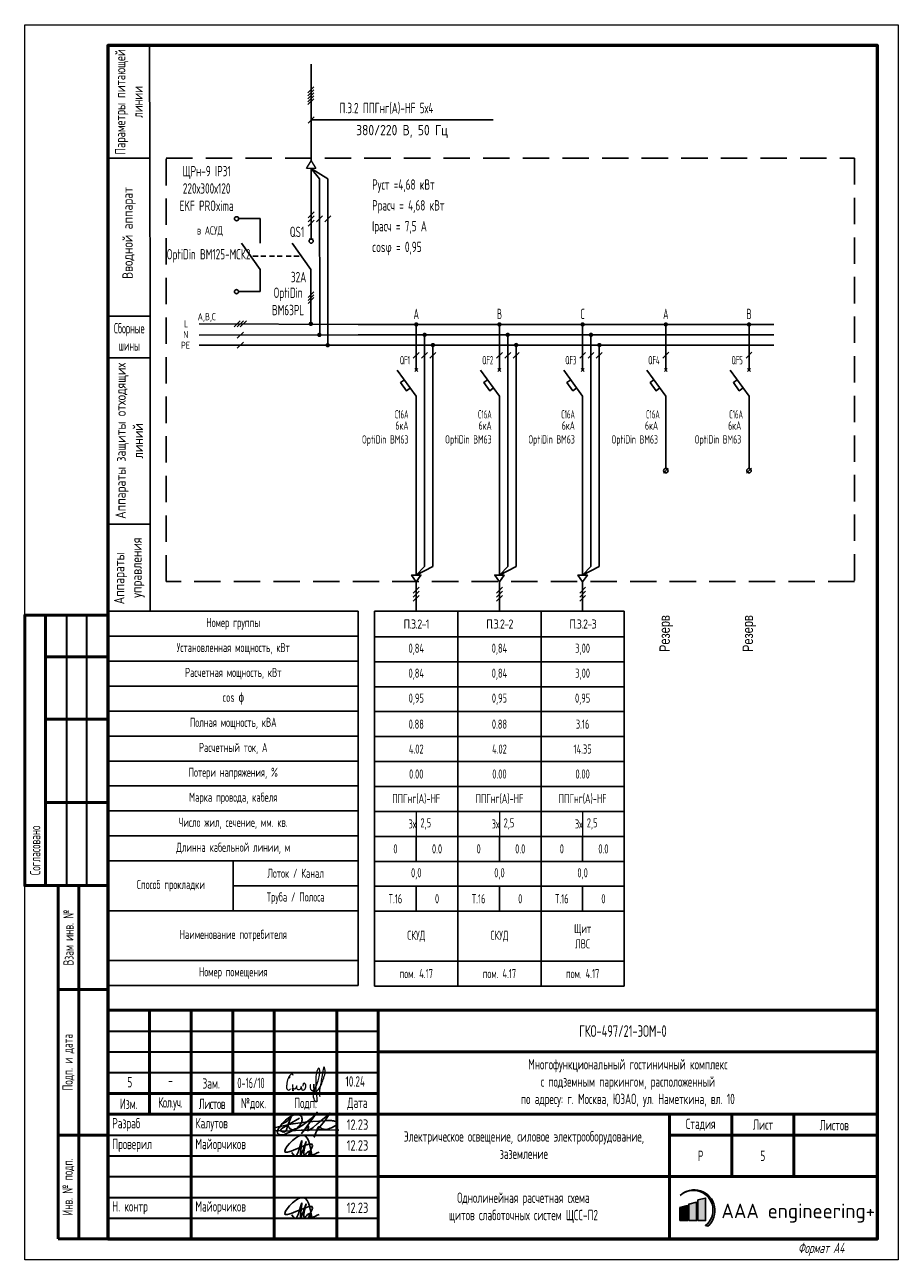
# Model space of a CAD drawing. Header units: millimetres. Extents: x -101899 to 582947, y -77476 to 345289.
# Tile 21 of 100: x 26962 to 47962, y 24942 to 54725. Entities that reach past the tile are written whole.
import ezdxf
from ezdxf.enums import TextEntityAlignment as Align

# ---------------------------------------------------------------- set-up
doc = ezdxf.new("R2010")
doc.units = ezdxf.units.MM
doc.linetypes.add('штриховая2', pattern=[9.525, 6.35, -3.175])
doc.layers.get('Defpoints').update_dxf_attribs({"color": 253})
for name, color, linetype, lineweight in [('$_ЭОМ_Текст', 7, 'Continuous', 9), ('текст', 7, 'Continuous', 20), ('ФОРМАТ', 7, 'Continuous', 18), ('ЭО', 1, 'Continuous', 20)]:
    doc.layers.add(name, color=color, linetype=linetype, lineweight=lineweight)
doc.layers.add('A-____-NOTE-TEXT', color=5, linetype='Continuous', lineweight=5, true_color=0x0000ff)
doc.layers.add('pecat', color=7, linetype='Continuous')
doc.styles.add('$_Electrical_gost', font='cs_gost2304.shx', dxfattribs={"width": 0.8})
doc.styles.add('1-125', font='Fokad_u.shx', dxfattribs={"width": 0.8, "height": 250})
doc.styles.add('Electrical_gost', font='cs_gost2304.shx', dxfattribs={"height": 250})
doc.styles.add('ЕСКД', font='cs_gost2304.shx', dxfattribs={"oblique": 15, "height": 2.5})
doc.styles.add('ЭН', font='GOST_Common.ttf')

# ---------------------------------------------------------------- blocks, each defined once
blk = doc.blocks.new('А.Майорчиков')
at = {"layer": 'pecat', "color": 0, "linetype": 'ByBlock', "lineweight": -2}
for points in [[(9.15, 0.19), (6.53, 5.2), (2.48, 0.9), (9.34, 2.54), (8.41, 0.28), (10.98, 0.93)], [(4.13, 0.87), (4.88, 0.03), (6.46, 3.37), (6.66, 3.84)], [(7.72, 3.61), (6.35, 0.21), (6.57, 3.01), (6.66, 3.84)], [(7.72, 3.61), (7.56, 0.35), (8.6, 1.07), (9.07, 0.08), (9.15, 0.19)]]:
    blk.add_spline(points, degree=3, dxfattribs=at)
blk = doc.blocks.new('Штамп 3')
at = {"true_color": 0x504d51}
h = blk.add_hatch(color=251, dxfattribs=at)
h.dxf.hatch_style = 1
h.paths.add_polyline_path([(137.54, 10.47, -1.033512), (143.66, 3.22), (144.25, 3.04, 1.014927)])
at = {"true_color": 0x139b48}
h = blk.add_hatch(color=114, dxfattribs=at)
h.dxf.hatch_style = 1
h.paths.add_polyline_path([(143.68, 9.85), (141.83, 9.38), (141.83, 4.41), (143.68, 4.41)])
at = {"true_color": 0x504d51}
h = blk.add_hatch(color=251, dxfattribs=at)
h.dxf.hatch_style = 1
h.paths.add_polyline_path([(139.35, 8.01), (137.5, 7.53), (137.5, 4.41), (139.35, 4.41)])
at = {"true_color": 0x4b2401}
h = blk.add_hatch(color=38, dxfattribs=at)
h.dxf.hatch_style = 1
h.paths.add_polyline_path([(141.51, 8.85), (139.66, 8.38), (139.66, 4.41), (141.51, 4.41)])
at = {"linetype": 'ByBlock', "lineweight": 25}
blk.add_line((135, 0), (135, 0), dxfattribs=at)
at = {"color": 5, "ltscale": 100}
for points in [[(43.28, 27.38, 0.103904), (43.61, 26.69, 0.235071), (44.38, 26.28, 0.161521), (45.57, 26.81, 0.128808), (46.54, 27.99, 0.085182), (46.66, 28.82, 0.175378), (46.38, 29.61, 0.191596), (45.16, 29.94, 0.119018), (43.97, 29.48, 0.027118), (42.7, 28.54, 0.092445), (41.23, 26.84, 0.062634), (40.74, 25.89, 0.335684), (40.97, 25.21, 0.174698), (42.44, 25.15), (44.15, 25.89, 0.034647), (46.69, 27.31), (47.64, 28), (48.92, 29.08), (50.31, 30.49), (47.42, 26.46), (46.54, 25.39), (48.03, 27.11, -0.763325), (48.26, 27.01, -0.065177), (48.21, 26.72), (48.01, 26.02, 0.052351), (49.3, 26.83), (50.32, 27.69, 0.026697), (51.22, 28.47), (52.49, 29.48), (53.41, 30.32), (52.14, 28.45), (50.92, 26.96), (50.06, 25.73), (49.59, 24.51), (50.42, 26.7, -0.553862), (51.03, 26.84, 0.092612), (51.49, 26.49, 0.087518), (52.39, 26.36, 0.069253), (53.77, 26.75), (54.45, 27.11, 0.092964), (55.08, 27.61, 0.484334), (54.76, 28.29, 0.050486), (53.71, 28.47, 0.039715), (52.14, 28.45), (49.26, 28.25), (47.98, 28.16), (43.93, 27.58), (40.97, 26.99), (40.04, 26.73, 0.32462), (39.87, 26.35, 0.275801), (40.35, 26.05), (42.4, 25.92), (46.49, 26.17), (48.37, 26.19), (50.82, 26.22), (52.6, 26.25), (55.53, 26.2)], [(41.88, 27.72, 0.186939), (44.01, 29.4, 0.016559), (42.83, 26.04, -0.458633), (41.69, 25.89, -0.463695), (41.8, 26.56), (43.59, 27.58), (46.05, 29.06)]]:
    blk.add_lwpolyline(points, format="xyb", dxfattribs=at)
at = {"color": 251, "true_color": 0x504d51}
blk.add_lwpolyline([(137.54, 10.47, -1.033512), (143.66, 3.22), (144.25, 3.04, 1.014927), (137.54, 10.47)], format="xyb", dxfattribs=at)
at = {"color": 114, "true_color": 0x139b48}
blk.add_lwpolyline([(141.83, 4.41), (143.68, 4.41), (143.68, 9.85), (141.83, 9.38)], close=True, dxfattribs=at)
at = {"color": 251, "true_color": 0x504d51}
blk.add_lwpolyline([(137.5, 4.41), (139.35, 4.41), (139.35, 8.01), (137.5, 7.53)], close=True, dxfattribs=at)
at = {"color": 38, "true_color": 0x4b2401}
blk.add_lwpolyline([(139.66, 4.41), (141.51, 4.41), (141.51, 8.85), (139.66, 8.38)], close=True, dxfattribs=at)
at = {"layer": 'A-____-NOTE-TEXT'}
for points, knots in [([(44.53, 39.28), (44.49, 39.43), (44.4, 39.78), (44.11, 39.68), (43.84, 39.45), (43.63, 39.23), (43.58, 38.99), (43.67, 38.54), (43.83, 38.88), (43.61, 39.2), (43.45, 39.01), (43.3, 38.55), (43.18, 38.23), (43.08, 37.93), (43.03, 37.52), (42.98, 37.09), (42.91, 36.62), (42.96, 36.22), (43.17, 35.89), (43.48, 35.7), (43.74, 35.95), (43.88, 36.08)], [0, 0, 0, 0, 0.00156145, 0.00237391, 0.00318637, 0.00426225, 0.00533812, 0.00576408, 0.00720477, 0.00786618, 0.00889718, 0.00992817, 0.01103358, 0.01213898, 0.01353242, 0.01492586, 0.01652142, 0.01811698, 0.01894265, 0.01976832, 0.02164005, 0.02164005, 0.02164005, 0.02164005]), ([(48.75, 37.09), (48.7, 37.05), (48.57, 36.95), (48.63, 36.52), (48.59, 36.03), (49.14, 35.51), (49.57, 35.95), (49.51, 36.46), (49.47, 37.89), (49.46, 36.19), (49.63, 35.67), (49.68, 35.38), (49.27, 35.28), (50.23, 36.8), (50.37, 37.75), (50.97, 39.29), (50.92, 41.89), (49.94, 39.75), (50.01, 38.17), (49.88, 35.84), (50.17, 34.09), (50.27, 33.12), (49.99, 32.66), (49.36, 34.06), (49.38, 34.61), (49.34, 35.4), (50.05, 35.34), (50.78, 36.08), (51.39, 37.28), (51.82, 38.53), (52.18, 39.71), (52.33, 40.51), (51.91, 41.77), (51.4, 38.97), (51.25, 37.73), (50.74, 35.55), (50.86, 34.63), (50.91, 34.28)], [0, 0, 0, 0, 0.171393, 0.462094, 1.155737, 1.720369, 2.134476, 2.581555, 3.413728, 4.727463, 4.955197, 5.268252, 5.386123, 5.974734, 8.275816, 9.709852, 11.379458, 12.738559, 14.08585, 16.758326, 19.400492, 19.4584, 19.701898, 20.658885, 22.005926, 22.211787, 22.746414, 23.520346, 25.302356, 26.708962, 27.532365, 28.93512, 29.430518, 30.452004, 33.845551, 35.598043, 36.6598, 36.6598, 36.6598, 36.6598]), ([(44.33, 37.12), (44.34, 36.99), (44.39, 36.61), (44.46, 36.08), (44.5, 35.72), (44.52, 35.51), (44.45, 35.73), (44.39, 36.07), (44.41, 36.29), (44.58, 36.24), (44.82, 36.11), (45.03, 36.08), (45.22, 36.26), (45.35, 36.56), (45.44, 36.91), (45.38, 36.75), (45.33, 36.42), (45.33, 36.24), (45.46, 36.06), (45.66, 35.94), (45.87, 35.9), (46.09, 35.95), (46.27, 36.07), (46.39, 36.24), (46.45, 36.44), (46.49, 36.8), (46.47, 36.56), (46.49, 36.24), (46.53, 36.04), (46.62, 35.87), (46.81, 35.79), (47.06, 35.82), (47.27, 35.92), (47.4, 36.07), (47.48, 36.24), (47.53, 36.42), (47.56, 36.6), (47.58, 36.79), (47.57, 36.99), (47.51, 37.17), (47.4, 37.33), (47.22, 37.47), (47, 37.39), (46.85, 37.11), (46.88, 36.89), (46.89, 36.76)], [0, 0, 0, 0, 0.00129405, 0.00258809, 0.00323512, 0.00420565, 0.00547717, 0.00607914, 0.0066811, 0.00758406, 0.00823518, 0.00880474, 0.0093743, 0.01024675, 0.01089139, 0.01218066, 0.01264098, 0.01336454, 0.01415422, 0.01479727, 0.01544031, 0.01613694, 0.01683356, 0.01735602, 0.01787849, 0.01835135, 0.01966146, 0.0200997, 0.02060927, 0.02137362, 0.02213797, 0.02294275, 0.02354633, 0.0242984, 0.02484929, 0.02540017, 0.02595105, 0.02656826, 0.02718548, 0.0278027, 0.02841992, 0.02901094, 0.02976194, 0.0305756, 0.03182741, 0.03182741, 0.03182741, 0.03182741])]:
    blk.add_open_spline(points, degree=3, knots=knots, dxfattribs=at)
at = {"layer": 'ФОРМАТ', "lineweight": 50}
for p, q in [((10, 55), (10, 30)), ((20, 0), (20, 55)), ((30, 55), (30, 30)), ((40, 0), (40, 55)), ((55, 55), (55, 0)), ((65, 0), (65, 55)), ((65, 45), (185, 45)), ((0, 35), (65, 35)), ((0, 30), (185, 30)), ((135, 30), (135, 0)), ((150, 15), (150, 30)), ((164.88, 30), (164.88, 15)), ((135, 25), (185, 25)), ((65, 15), (185, 15))]:
    blk.add_line(p, q, dxfattribs=at)
at = {"layer": 'ФОРМАТ', "lineweight": 30}
for p, q in [((0, 50), (65, 50)), ((0, 45), (65, 45)), ((0, 40), (65, 40)), ((0, 25), (65, 25)), ((0, 20), (65, 20)), ((0, 15), (65, 15)), ((0, 10), (65, 10)), ((0, 5), (65, 5))]:
    blk.add_line(p, q, dxfattribs=at)
at = {"layer": 'ФОРМАТ', "lineweight": 15}
blk.add_line((150, 30), (135, 30), dxfattribs=at)
at = {"layer": 'ФОРМАТ', "lineweight": 50}
blk.add_lwpolyline([(185, 0), (0, 0), (0, 55), (185, 55)], close=True, dxfattribs=at)
at = {"color": 5, "ltscale": 100, "xscale": 0.96, "yscale": 0.96, "zscale": 0.96}
for p in [(40.23, 20), (40.23, 5)]:
    blk.add_blockref('А.Майорчиков', p, dxfattribs=at)
at = {"insert": (147.49, 8.5), "char_height": 3.5, "attachment_point": 1, "style": 'ЭН'}
blk.add_mtext('AAA engineering+', dxfattribs=at)
at = {"layer": 'текст', "char_height": 2.5, "style": '$_Electrical_gost'}
for s, insert, width, attachment_point in [('{\\H1.125x;ГКО-497/21-ЭОМ-0}', (113.3, 50), 34.3745, 4), ('Многофункциональный гостиничный комплекс\\Pс подземным паркингом, расположенный\\Pпо адресу: г. Москва, ЮЗАО, ул. Наметкина, вл. 10', (125, 37.5), 109.4637, 5), ('Зам.', (22.74, 37.41), 5.9535, 4), ('{\\W0.7;0-16/10}', (31.1, 37.51), 7.9811, 4), ('-', (14.48, 39.38), 2.8011, 1), ('Изм.', (5, 32.5), 10, 5), ('{\\T0.9;Кол.уч.}', (15, 32.5), 10, 5), ('{\\T0.9;Листов}', (25, 32.5), 10, 5), ('№док.', (35, 32.5), 10, 5), ('Подп.', (47.5, 32.5), 15, 5), ('Дата', (60, 32.5), 10, 5), (' Разраб', (0, 27.5), 20, 4), (' Калутов', (20, 27.5), 20, 4), ('{\\W0.9;12.23}', (60, 27.5), 10, 5), ('Стадия', (142.5, 27.5), 15, 5), ('Лист', (157.5, 27.5), 15, 5), ('Листов', (174.63, 27.37), 20, 5), (' Проверил', (0, 22.5), 20, 4), ('Электрическое освещение, силовое электрооборудование,\\Pзаземление', (100, 22.58), 70, 5), (' Майорчиков', (20, 22.5), 20, 4), ('{\\W0.9;12.23}', (60, 22.5), 10, 5), ('Р', (142.5, 20), 15, 5), (' Н. контр', (0, 7.5), 20, 4), (' Майорчиков', (20, 7.5), 20, 4), ('{\\W0.9;12.23}', (60, 7.5), 10, 5)]:
    blk.add_mtext(s, dxfattribs=dict(at, insert=insert, width=width, attachment_point=attachment_point))
at = {"layer": 'текст', "char_height": 2.5, "attachment_point": 1, "style": '$_Electrical_gost'}
for s, width, insert in [('\\pxsm1.5;5', 2.5, (4.66, 38.96)), ('\\pxsm1.5;10.24', 5.8481, (57.1, 39.14))]:
    blk.add_mtext_dynamic_manual_height_columns(s, width=width, gutter_width=1000, heights=[0], dxfattribs=dict(at, insert=insert))
blk = doc.blocks.new('*U362')
for points in [[(48.13, 69.13, 1), (49.19, 69.13, 1)], [(50.18, 66.48, 1), (51.24, 66.48, 1)], [(52.18, 63.99, 1), (53.24, 63.99, 1)]]:
    blk.add_hatch(color=256).paths.add_polyline_path(points)
for p, q in [((47.96, 124.69), (49.38, 126.1)), ((47.96, 123.98), (49.38, 125.39)), ((47.96, 123.27), (49.38, 124.69)), ((47.96, 122.56), (49.38, 123.98)), ((47.96, 121.86), (49.38, 123.27)), ((47.99, 117.42), (49.47, 118.91)), ((48.73, 118.16), (92.52, 118.16)), ((50.73, 104.04), (48.73, 106.48)), ((48.73, 106.48), (52.73, 104.04)), ((50.79, 66.47), (50.73, 104.04)), ((52.73, 104.04), (52.71, 63.99)), ((48.03, 94.66), (49.44, 96.08)), ((48.03, 93.66), (49.44, 95.08)), ((48.03, 92.66), (49.44, 94.08)), ((50.03, 93.66), (51.44, 95.08)), ((52.03, 93.66), (53.44, 95.08)), ((48.23, 89.53), (49.23, 89.53)), ((48.69, 82.23), (44.13, 88.52)), ((48.64, 69.03), (48.69, 82.23)), ((47.98, 75.43), (49.39, 76.84)), ((47.98, 74.72), (49.39, 76.14)), ((47.98, 74.01), (49.39, 75.43)), ((30.22, 68.39), (31.7, 69.87)), ((30.96, 68.39), (32.45, 69.87)), ((31.7, 68.39), (33.19, 69.87)), ((30.96, 65.68), (32.45, 67.17)), ((30.96, 63.26), (32.45, 64.75))]:
    blk.add_line(p, q)
at = {"ltscale": 400}
for p, q in [((21.81, 69.13), (60, 68.99)), ((21.81, 66.43), (60, 66.49)), ((21.81, 64.01), (60, 63.99))]:
    blk.add_line(p, q, dxfattribs=at)
for points in [[(9.88, 135.99), (-0.12, 135.99), (-0.06, 108.99), (9.94, 108.99)], [(9.94, 108.99), (-0.06, 108.99), (0, 70.99), (10, 70.99)], [(10, 70.99), (0, 70.99), (0, 60.99), (10, 60.99)], [(10, 60.99), (0, 60.99), (0, 20.99), (10, 20.99)], [(10, 20.99), (0, 20.99), (0, 0), (10, 0)]]:
    blk.add_lwpolyline(points, close=True)
for points in [[(48.73, 108.36), (48.77, 131.6)], [(48.73, 106.48), (48.73, 89.53)]]:
    blk.add_lwpolyline(points)
blk.add_circle((48.73, 89.03), 0.5)
at = {"layer": 'ЭО', "color": 7, "lineweight": 20}
for p, q in [((47.65, 106.48), (48.73, 108.36)), ((48.73, 108.36), (49.82, 106.48)), ((49.82, 106.48), (47.65, 106.48))]:
    blk.add_line(p, q, dxfattribs=at)
at = {"style": 'ЕСКД'}
blk.add_text('380/220 В, 50 Гц', height=2.5, dxfattribs=at).set_placement((81.61, 113.73), align=Align.BOTTOM_RIGHT)
for s, p in [('А,В,С', (21.43, 70)), ('L', (18.15, 68.31)), ('N', (17.97, 65.71)), ('РЕ', (17.41, 63.13))]:
    blk.add_text(s, height=1.71, dxfattribs=at).set_placement(p)
at = {"char_height": 2.5, "attachment_point": 5, "rotation": 90, "style": 'Electrical_gost'}
for s, insert, width in [('{\\W0.9;Параметры питающей линии}', (4.91, 122.49), 27.0004), ('Вводной аппарат', (4.94, 90.99), 40.0004), ('Аппараты защиты отходящих линий', (5, 40.99), 40), ('Аппараты     управления', (5, 10.49), 20.9858)]:
    blk.add_mtext(s, dxfattribs=dict(at, insert=insert, width=width))
at = {"insert": (5, 65.99), "char_height": 2.5, "width": 10, "attachment_point": 5, "style": 'Electrical_gost'}
blk.add_mtext('{\\W0.6;Сборные шины}', dxfattribs=at)
at = {"style": 'Electrical_gost', "width": 0.8, "flags": 8}
for tag, p in [('ПАРАМЕТРЫ_ПИТАЮЩЕГО_КАБЕЛЯ', (55.52, 119.03)), ('НАИМЕНОВАНИЕ_ЩИТА', (18.8, 100)), ('УСТАНОВЛЕННАЯ_МОЩНОСТЬ', (63.39, 100.63)), ('РАСЧЕТНАЯ_МОЩНОСТЬ', (63.39, 95.63)), ('IP_ЩИТА', (18.8, 95)), ('РАСЧЕТНЫЙ_ТОК', (63.39, 90.63)), ('COSΦ', (63.39, 85.63))]:
    blk.add_attdef(tag, text='', height=2.5, dxfattribs=at).set_placement(p, align=Align.BOTTOM_LEFT)
for tag, p in [('QS', (46.87, 91.89)), ('QS_ТОК', (46.82, 79.77)), ('QS_МАРКА', (46.82, 73.77))]:
    blk.add_attdef(tag, text='', height=2.5, dxfattribs=at).set_placement(p, align=Align.MIDDLE_RIGHT)
blk = doc.blocks.new('*T201')
at = {"color": 0, "linetype": 'ByBlock', "lineweight": -2, "transparency": 16777216}
for p, q in [((0, 0), (6000, 0)), ((0, 0), (0, -9000)), ((6000, 0), (6000, -9000)), ((0, -600), (6000, -600)), ((0, -1200), (6000, -1200)), ((0, -1800), (6000, -1800)), ((0, -2400), (6000, -2400)), ((0, -3000), (6000, -3000)), ((0, -3600), (6000, -3600)), ((0, -4200), (6000, -4200)), ((0, -4800), (6000, -4800)), ((0, -5400), (6000, -5400)), ((0, -6000), (6000, -6000)), ((3000, -6000), (3000, -7200)), ((3000, -6600), (6000, -6600)), ((0, -7200), (6000, -7200)), ((0, -8400), (6000, -8400)), ((0, -9000), (6000, -9000))]:
    blk.add_line(p, q, dxfattribs=at)
at = {"color": 0, "transparency": 16777216, "char_height": 220, "attachment_point": 5, "style": '$_Electrical_gost'}
for s, insert, width in [('Номер группы', (3000, -300), 6000), ('Установленная мощность, кВт', (3000, -900), 5900), ('Расчетная мощность, кВт', (3000, -1500), 5900), ('cos {\\fISOCPEUR|b0|i0|c204|p34;ɸ}', (3000, -2100), 5900), ('Полная мощность, кВА', (3000, -2700), 5900), ('Расчетный ток, А', (3000, -3300), 5900), ('Потери напряжения, %', (3000, -3900), 5900), ('Марка провода, кабеля', (3000, -4500), 5900), ('Число жил, сечение, мм. кв.', (3000, -5100), 5900), ('Длинна кабельной линии, м', (3000, -5700), 5900), ('Лоток / Канал', (4500, -6300), 2900), ('Способ прокладки', (1500, -6600), 2900), ('Труба / Полоса', (4500, -6900), 2900), ('Наименование потребителя', (3000, -7800), 5900), ('Номер помещения', (3000, -8700), 5900)]:
    blk.add_mtext(s, dxfattribs=dict(at, insert=insert, width=width))
blk = doc.blocks.new('*U352')
at = {"layer": 'ФОРМАТ', "lineweight": 50}
for p, q in [((5, 155), (5, 90)), ((5, 145), (20, 145)), ((5, 130), (20, 130)), ((5, 110), (20, 110)), ((8, 65), (8, 90)), ((13, 5), (13, 90)), ((8, 30), (8, 65)), ((8, 65), (20, 65)), ((8, 5), (8, 30)), ((8, 30), (20, 30)), ((20, 5), (8, 5))]:
    blk.add_line(p, q, dxfattribs=at)
at = {"layer": 'ФОРМАТ', "lineweight": 35}
for p, q in [((10, 155), (10, 90)), ((14.84, 155), (14.84, 90)), ((8, 90), (20, 90)), ((8, 90), (20, 90))]:
    blk.add_line(p, q, dxfattribs=at)
at = {"layer": 'ФОРМАТ'}
blk.add_lwpolyline([(0, 297), (210, 297), (210, 0), (0, 0)], close=True, dxfattribs=at)
at = {"layer": 'ФОРМАТ', "lineweight": 53}
blk.add_lwpolyline([(20, 5), (205, 5), (205, 292), (20, 292)], close=True, dxfattribs=at)
at = {"layer": 'ФОРМАТ', "lineweight": 50}
blk.add_lwpolyline([(20, 90), (0, 90), (0, 155), (20, 155)], dxfattribs=at)
at = {"layer": 'ФОРМАТ', "lineweight": 15, "char_height": 2.5, "rotation": 90, "style": '$_Electrical_gost'}
for s, insert, width, attachment_point in [('\\pxl1,t1;Согласовано', (2.5, 90), 65, 4), ('Взам инв. №', (10.5, 77.5), 25, 5), ('Подп. и дата', (10.5, 47.5), 35, 5), ('Инв. № подп.', (10.5, 17.5), 25, 5)]:
    blk.add_mtext(s, dxfattribs=dict(at, insert=insert, width=width, attachment_point=attachment_point))
at = {"layer": 'ФОРМАТ', "lineweight": 15, "insert": (180.87, 2.5), "char_height": 2.5, "width": 24.296, "attachment_point": 4, "style": '$_Electrical_gost'}
blk.add_mtext('\\pi5;{\\Q15;Формат А4}', dxfattribs=at)
blk = doc.blocks.new('*T202')
at = {"color": 0, "linetype": 'ByBlock', "lineweight": -2, "transparency": 16777216}
for p, q in [((0, 0), (2000, 0)), ((0, 0), (0, -9013)), ((2000, 0), (2000, -9013)), ((0, -613), (2000, -613)), ((0, -1213), (2000, -1213)), ((0, -1813), (2000, -1813)), ((0, -2413), (2000, -2413)), ((0, -3013), (2000, -3013)), ((0, -3613), (2000, -3613)), ((0, -4213), (2000, -4213)), ((0, -4813), (2000, -4813)), ((0, -5413), (2000, -5413)), ((1000, -5413), (1000, -6013)), ((0, -6013), (2000, -6013)), ((0, -6613), (2000, -6613)), ((1000, -6613), (1000, -7213)), ((0, -7213), (2000, -7213)), ((0, -8413), (2000, -8413)), ((0, -9013), (2000, -9013))]:
    blk.add_line(p, q, dxfattribs=at)
at = {"layer": 'Defpoints', "color": 8, "linetype": 'ByBlock', "lineweight": 0, "transparency": 16777216}
blk.add_line((1000, -4813), (1000, -5413), dxfattribs=at)
at = {"color": 0, "transparency": 16777216, "char_height": 220, "style": '$_Electrical_gost'}
for s, insert, width, attachment_point in [('{\\W1;\\T0.75;П.3.2-1}', (1000, -306), 2000, 5), ('0,84', (1000, -913), 1900, 5), ('0,84', (1000, -1513), 1900, 5), ('0,95', (1000, -2113), 1999, 5), ('0.88', (1000, -2713), 1999, 5), ('4.02', (1000, -3313), 1999, 5), ('0.00', (1000, -3913), 1999, 5), ('ППГнг(А)-HF', (1000, -4513), 1900, 5), ('3х', (999, -5113), 998, 6), ('2,5', (1100, -5113), 800, 4), ('0', (500, -5713), 999, 5), ('0.0', (1500, -5713), 999, 5), ('0,0', (1000, -6313), 1999, 5), ('Т.16', (500, -6913), 999, 5), ('0', (1500, -6913), 999, 5), ('СКУД', (1000, -7813), 1900, 5), ('пом. 4.17', (1000, -8713), 1900, 5)]:
    blk.add_mtext(s, dxfattribs=dict(at, insert=insert, width=width, attachment_point=attachment_point))
blk = doc.blocks.new('*U354')
for points in [[(13.47, 68.99, 1), (14.53, 68.99, 1)], [(15.47, 66.49, 1), (16.53, 66.49, 1)], [(17.49, 64.04, 1), (18.55, 64.04, 1)]]:
    blk.add_hatch(color=256).paths.add_polyline_path(points)
at = {"ltscale": 400}
for p, q in [((0, 68.99), (20, 68.99)), ((0, 66.49), (20, 66.49)), ((0, 63.99), (20, 63.99))]:
    blk.add_line(p, q, dxfattribs=at)
for p, q in [((13.65, 57.67), (14.35, 58.38)), ((13.65, 58.38), (14.35, 57.67)), ((14, 31), (14, 38.3)), ((14, 17.1), (14, 31)), ((14, 17.1), (14, 8.7)), ((14, 0), (14, 7.11))]:
    blk.add_line(p, q)
for points in [[(14, 58.03), (14, 68.99)], [(16, 66.49), (16, 10.81), (14, 8.7), (18, 10.81), (18, 63.99)], [(13.29, 60.87), (14.71, 62.28)], [(15.29, 60.87), (16.71, 62.28)], [(17.29, 60.87), (18.71, 62.28)], [(14, 38.3), (14, 51.74), (9.45, 58.03)], [(12.58, 53.71), (11.65, 53.04), (10.24, 55.02), (11.15, 55.68)], [(14, 8.7), (12.87, 8.7), (14, 7.11)], [(14, 8.7), (15.13, 8.7), (14, 7.11)], [(13.29, 4.4), (14.71, 5.82)], [(13.29, 3.4), (14.71, 4.82)], [(13.29, 2.4), (14.71, 3.82)]]:
    blk.add_lwpolyline(points)
at = {"style": 'Electrical_gost', "width": 0.6, "flags": 8}
blk.add_attdef('ФАЗА', text='', height=2.5, dxfattribs=at).set_placement((14, 69.51), align=Align.BOTTOM_CENTER)
for tag, p in [('QF', (12.5, 60.39)), ('ХАРАКТЕРИСТИКА_И_ТОК', (12.14, 47.37)), ('ОТКЛЮЧАЮЩАЯ_СПОСОБНОСТЬ', (12.14, 43.87)), ('МАРКА', (12.14, 40.37))]:
    blk.add_attdef(tag, text='', height=2, dxfattribs=at).set_placement(p, align=Align.MIDDLE_RIGHT)
blk = doc.blocks.new('*T203')
at = {"color": 0, "linetype": 'ByBlock', "lineweight": -2, "transparency": 16777216}
for p, q in [((0, 0), (2000, 0)), ((0, 0), (0, -9013)), ((2000, 0), (2000, -9013)), ((0, -613), (2000, -613)), ((0, -1213), (2000, -1213)), ((0, -1813), (2000, -1813)), ((0, -2413), (2000, -2413)), ((0, -3013), (2000, -3013)), ((0, -3613), (2000, -3613)), ((0, -4213), (2000, -4213)), ((0, -4813), (2000, -4813)), ((0, -5413), (2000, -5413)), ((1000, -5413), (1000, -6013)), ((0, -6013), (2000, -6013)), ((0, -6613), (2000, -6613)), ((1000, -6613), (1000, -7213)), ((0, -7213), (2000, -7213)), ((0, -8413), (2000, -8413)), ((0, -9013), (2000, -9013))]:
    blk.add_line(p, q, dxfattribs=at)
at = {"layer": 'Defpoints', "color": 8, "linetype": 'ByBlock', "lineweight": 0, "transparency": 16777216}
blk.add_line((1000, -4813), (1000, -5413), dxfattribs=at)
at = {"color": 0, "transparency": 16777216, "char_height": 220, "style": '$_Electrical_gost'}
for s, insert, width, attachment_point in [('{\\W1;\\T0.75;П.3.2-3}', (1000, -306), 2000, 5), ('3,00', (1000, -913), 1900, 5), ('3,00', (1000, -1513), 1900, 5), ('0,95', (1000, -2113), 1999, 5), ('3.16', (1000, -2713), 1999, 5), ('14.35', (1000, -3313), 1999, 5), ('0.00', (1000, -3913), 1999, 5), ('ППГнг(А)-HF', (1000, -4513), 1900, 5), ('3х', (999, -5113), 998, 6), ('2,5', (1100, -5113), 800, 4), ('0', (500, -5713), 999, 5), ('0.0', (1500, -5713), 999, 5), ('0,0', (1000, -6313), 1999, 5), ('Т.16', (500, -6913), 999, 5), ('0', (1500, -6913), 999, 5), ('Щит\\PЛВС', (1000, -7813), 1900, 5), ('пом. 4.17', (1000, -8713), 1900, 5)]:
    blk.add_mtext(s, dxfattribs=dict(at, insert=insert, width=width, attachment_point=attachment_point))
blk = doc.blocks.new('*T204')
at = {"color": 0, "linetype": 'ByBlock', "lineweight": -2, "transparency": 16777216}
for p, q in [((0, 0), (2000, 0)), ((0, 0), (0, -9013)), ((2000, 0), (2000, -9013)), ((0, -613), (2000, -613)), ((0, -1213), (2000, -1213)), ((0, -1813), (2000, -1813)), ((0, -2413), (2000, -2413)), ((0, -3013), (2000, -3013)), ((0, -3613), (2000, -3613)), ((0, -4213), (2000, -4213)), ((0, -4813), (2000, -4813)), ((0, -5413), (2000, -5413)), ((1000, -5413), (1000, -6013)), ((0, -6013), (2000, -6013)), ((0, -6613), (2000, -6613)), ((1000, -6613), (1000, -7213)), ((0, -7213), (2000, -7213)), ((0, -8413), (2000, -8413)), ((0, -9013), (2000, -9013))]:
    blk.add_line(p, q, dxfattribs=at)
at = {"layer": 'Defpoints', "color": 8, "linetype": 'ByBlock', "lineweight": 0, "transparency": 16777216}
blk.add_line((1000, -4813), (1000, -5413), dxfattribs=at)
at = {"color": 0, "transparency": 16777216, "char_height": 220, "style": '$_Electrical_gost'}
for s, insert, width, attachment_point in [('{\\W1;\\T0.75;П.3.2-2}', (1000, -306), 2000, 5), ('0,84', (1000, -913), 1900, 5), ('0,84', (1000, -1513), 1900, 5), ('0,95', (1000, -2113), 1999, 5), ('0.88', (1000, -2713), 1999, 5), ('4.02', (1000, -3313), 1999, 5), ('0.00', (1000, -3913), 1999, 5), ('ППГнг(А)-HF', (1000, -4513), 1900, 5), ('3х', (999, -5113), 998, 6), ('2,5', (1100, -5113), 800, 4), ('0', (500, -5713), 999, 5), ('0.0', (1500, -5713), 999, 5), ('0,0', (1000, -6313), 1999, 5), ('Т.16', (500, -6913), 999, 5), ('0', (1500, -6913), 999, 5), ('СКУД', (1000, -7813), 1900, 5), ('пом. 4.17', (1000, -8713), 1900, 5)]:
    blk.add_mtext(s, dxfattribs=dict(at, insert=insert, width=width, attachment_point=attachment_point))

msp = doc.modelspace()

# ---------------------------------------------------------------- hatches: boundary and pattern name
for points in [[(42321.5, 47518.3, 1), (42427.3, 47518.3, 1)], [(44321.5, 47518.3, 1), (44427.3, 47518.3, 1)]]:
    msp.add_hatch(color=256).paths.add_polyline_path(points)

# ---------------------------------------------------------------- linework, layer by layer
at = {"ltscale": 400}
for p, q in [((40974.4, 47518.3), (42974.4, 47518.3)), ((42974.4, 47518.3), (44974.4, 47518.3)), ((40974.4, 47268.3), (42974.4, 47268.3)), ((42974.4, 47268.3), (44974.4, 47268.3)), ((40974.4, 47018.3), (42974.4, 47018.3)), ((42974.4, 47018.3), (44974.4, 47018.3))]:
    msp.add_line(p, q, dxfattribs=at)
for p, q in [((42339.1, 46387.1), (42409.8, 46457.8)), ((42339.1, 46457.8), (42409.8, 46387.1)), ((44339.1, 46387.1), (44409.8, 46457.8)), ((44339.1, 46457.8), (44409.8, 46387.1)), ((42374.4, 44057.9), (42374.4, 44449.5)), ((44374.4, 44057.9), (44374.4, 44449.5))]:
    msp.add_line(p, q)
at = {"linetype": 'штриховая2', "ltscale": 100}
msp.add_lwpolyline([(30363.3, 51518.3), (46910.9, 51518.3), (46910.9, 41337.5), (30363.3, 41337.5)], close=True, dxfattribs=at)
for points in [[(32103, 50062.9), (32623.6, 50062.9)], [(32623.6, 50062.9), (32625.2, 49471.3)], [(32169.5, 49471.3), (32624.8, 48842.6), (32624.8, 48307.1)], [(32571.9, 49156.9), (32448.6, 49156.9)], [(32758.6, 49156.9), (32635.3, 49156.9)], [(32966.5, 49156.9), (32843.3, 49156.9)], [(33153.2, 49156.9), (33030, 49156.9)], [(33370.6, 49156.9), (33247.4, 49156.9)], [(33557.3, 49156.9), (33434.1, 49156.9)], [(32102.8, 48307.1), (32624.8, 48307.1)], [(42374.4, 46422.5), (42374.4, 47518.3)], [(44374.4, 46422.5), (44374.4, 47518.3)], [(42303.7, 46706.4), (42445.1, 46847.8)], [(44303.7, 46706.4), (44445.1, 46847.8)], [(42374.4, 44449.5), (42374.4, 45793.8), (41919.1, 46422.5)], [(42232.2, 45990.3), (42139.4, 45924), (41998.4, 46121.3), (42089.5, 46187.3)], [(44374.4, 44449.5), (44374.4, 45793.8), (43919.1, 46422.5)], [(44232.2, 45990.3), (44139.4, 45924), (43998.4, 46121.3), (44089.5, 46187.3)], [(42432.6, 44061.7), (42316.3, 43945.3)], [(44432.6, 44061.7), (44316.3, 43945.3)]]:
    msp.add_lwpolyline(points)
for centre, radius in [((32053.3, 50060.1), 49.8), ((32053, 48307.1), 49.8), ((42374.4, 44003.5), 54.5), ((44374.4, 44003.5), 54.5)]:
    msp.add_circle(centre, radius)
at = {"layer": 'ЭО', "color": 7, "lineweight": 20}
for p, q in [((33739.1, 51265.6), (33847.5, 51453.3)), ((33955.9, 51265.6), (33739.1, 51265.6)), ((33847.5, 51453.3), (33955.9, 51265.6))]:
    msp.add_line(p, q, dxfattribs=at)

# ---------------------------------------------------------------- block references
at = {"xscale": 100, "yscale": 100, "zscale": 100}
for name, p in [('*U352', (26962, 25025.2)), ('Штамп 3', (28962, 25525.2))]:
    msp.add_blockref(name, p, dxfattribs=at)
ref = msp.add_blockref('*U362', (28974.1, 40619.7), dxfattribs=dict(xscale=100, yscale=100, zscale=100))
ref.add_attrib('УСТАНОВЛЕННАЯ_МОЩНОСТЬ', 'Руст =4,68 кВт', dxfattribs={"height": 250, "style": 'Electrical_gost', "width": 0.8}).set_placement((35312.9, 50682.5), align=Align.BOTTOM_LEFT)
ref.add_attrib('РАСЧЕТНАЯ_МОЩНОСТЬ', 'Ррасч = 4,68 кВт', dxfattribs={"height": 250, "style": 'Electrical_gost', "width": 0.8}).set_placement((35312.9, 50182.5), align=Align.BOTTOM_LEFT)
ref.add_attrib('РАСЧЕТНЫЙ_ТОК', 'Iрасч = 7,5 А', dxfattribs={"height": 250, "style": 'Electrical_gost', "width": 0.8}).set_placement((35312.9, 49682.5), align=Align.BOTTOM_LEFT)
ref.add_attrib('COSΦ', 'cosφ = 0,95', dxfattribs={"height": 250, "style": 'Electrical_gost', "width": 0.8}).set_placement((35312.9, 49182.5), align=Align.BOTTOM_LEFT)
ref.add_attrib('ПАРАМЕТРЫ_ПИТАЮЩЕГО_КАБЕЛЯ', 'П.3.2 ППГнг(А)-HF 5х4', dxfattribs={"height": 250, "style": 'Electrical_gost', "width": 0.8}).set_placement((34526.3, 52522.9), align=Align.BOTTOM_LEFT)
ref = msp.add_blockref('*U354', (34974.2, 40619.7), dxfattribs=dict(xscale=100, yscale=100, zscale=100))
ref.add_attrib('QF', 'QF1', dxfattribs={"height": 200, "style": 'Electrical_gost', "width": 0.6}).set_placement((36224.5, 46659.1), align=Align.MIDDLE_RIGHT)
ref.add_attrib('ХАРАКТЕРИСТИКА_И_ТОК', 'С16А', dxfattribs={"height": 200, "style": 'Electrical_gost', "width": 0.6}).set_placement((36187.7, 45356.7), align=Align.MIDDLE_RIGHT)
ref.add_attrib('ФАЗА', 'А', dxfattribs={"height": 250, "style": 'Electrical_gost', "width": 0.6}).set_placement((36374.2, 47570.7), align=Align.BOTTOM_CENTER)
ref = msp.add_blockref('*U354', (36974.3, 40619.7), dxfattribs=dict(xscale=100, yscale=100, zscale=100))
ref.add_attrib('QF', 'QF2', dxfattribs={"height": 200, "style": 'Electrical_gost', "width": 0.6}).set_placement((38224.6, 46659.1), align=Align.MIDDLE_RIGHT)
ref.add_attrib('ХАРАКТЕРИСТИКА_И_ТОК', 'С16А', dxfattribs={"height": 200, "style": 'Electrical_gost', "width": 0.6}).set_placement((38187.8, 45356.7), align=Align.MIDDLE_RIGHT)
ref.add_attrib('ФАЗА', 'В', dxfattribs={"height": 250, "style": 'Electrical_gost', "width": 0.6}).set_placement((38374.3, 47570.7), align=Align.BOTTOM_CENTER)
ref = msp.add_blockref('*U354', (38974.4, 40619.7), dxfattribs=dict(xscale=100, yscale=100, zscale=100))
ref.add_attrib('QF', 'QF3', dxfattribs={"height": 200, "style": 'Electrical_gost', "width": 0.6}).set_placement((40224.7, 46659.1), align=Align.MIDDLE_RIGHT)
ref.add_attrib('ХАРАКТЕРИСТИКА_И_ТОК', 'С16А', dxfattribs={"height": 200, "style": 'Electrical_gost', "width": 0.6}).set_placement((40187.9, 45356.7), align=Align.MIDDLE_RIGHT)
ref.add_attrib('ФАЗА', 'С', dxfattribs={"height": 250, "style": 'Electrical_gost', "width": 0.6}).set_placement((40374.4, 47570.7), align=Align.BOTTOM_CENTER)
for name, p in [('*T201', (28974.1, 40619.7)), ('*T202', (35374.2, 40619.7)), ('*T204', (37374.3, 40619.7)), ('*T203', (39374.2, 40619.7))]:
    msp.add_blockref(name, p)

# ---------------------------------------------------------------- texts
at = {"layer": '$_ЭОМ_Текст', "char_height": 250, "attachment_point": 1, "rotation": 90, "style": '1-125'}
for insert in [(42219.7, 39639.7), (44219.7, 39639.7)]:
    msp.add_mtext('Резерв', dxfattribs=dict(at, insert=insert))
at = {"style": 'Electrical_gost', "width": 0.6, "flags": 8}
for tag, p in [('А', (42374.4, 47570.7)), ('В', (44374.4, 47570.7))]:
    msp.add_attdef(tag, text='A', height=250, dxfattribs=at).set_placement(p, align=Align.BOTTOM_CENTER)
for tag, text, p in [('QF4', 'QF1', (42224.7, 46659.1)), ('QF5', 'QF1', (44224.7, 46659.1)), ('С16А', 'C16А', (42228.1, 45356.7)), ('С16А', 'C16А', (44228.1, 45356.7))]:
    msp.add_attdef(tag, text=text, height=200, dxfattribs=at).set_placement(p, align=Align.MIDDLE_RIGHT)
at = {"layer": 'текст'}
for s, insert, char_height, width, attachment_point, style in [('ЩРн-9 IP31\\P220х300х120\\PEKF PROxima', (31334.9, 50789.5), 250, 1618.218, 5, '$_Electrical_gost'), ('{\\W0.8;в АСУД}', (31412.3, 49758.7), 200, 813.893, 5, 'Electrical_gost'), ('QS1', (33507.1, 49745.1), 250, 588.052, 5, '$_Electrical_gost'), ('OptiDin BM125-МСК2', (31381.6, 49168.7), 250, 2299.252, 5, '$_Electrical_gost'), ('32А', (33545.3, 48657.7), 250, 588.052, 5, '$_Electrical_gost'), ('OptiDin \\PBM63РL', (33293.4, 48073), 250, 992.571, 5, '$_Electrical_gost'), ('{\\W0.7;6кА\\POptiDin ВМ63}', (36186.7, 44889.9), 200, 1122.58, 6, '$_Electrical_gost'), ('{\\W0.7;6кА\\POptiDin ВМ63}', (38186.8, 44889.9), 200, 1122.58, 6, '$_Electrical_gost'), ('{\\W0.7;6кА\\POptiDin ВМ63}', (40186.9, 44889.9), 200, 1122.58, 6, '$_Electrical_gost'), ('{\\W0.7;6кА\\POptiDin ВМ63}', (42186.9, 44889.9), 200, 1122.58, 6, '$_Electrical_gost'), ('{\\W0.7;6кА\\POptiDin ВМ63}', (44186.9, 44889.9), 200, 1122.58, 6, '$_Electrical_gost'), ('5', (44705.7, 27525.2), 250, 1487.511, 5, '$_Electrical_gost'), ('\\A1;{\\Q0;\\W0.8;Однолинейная расчетная схема\\Pщитов слаботочных систем ЩСС-П2}', (38950.4, 26275.2), 250, 6693.487, 5, 'ЕСКД')]:
    msp.add_mtext(s, dxfattribs=dict(at, insert=insert, char_height=char_height, width=width, attachment_point=attachment_point, style=style))

doc.saveas('drawing.dxf')
